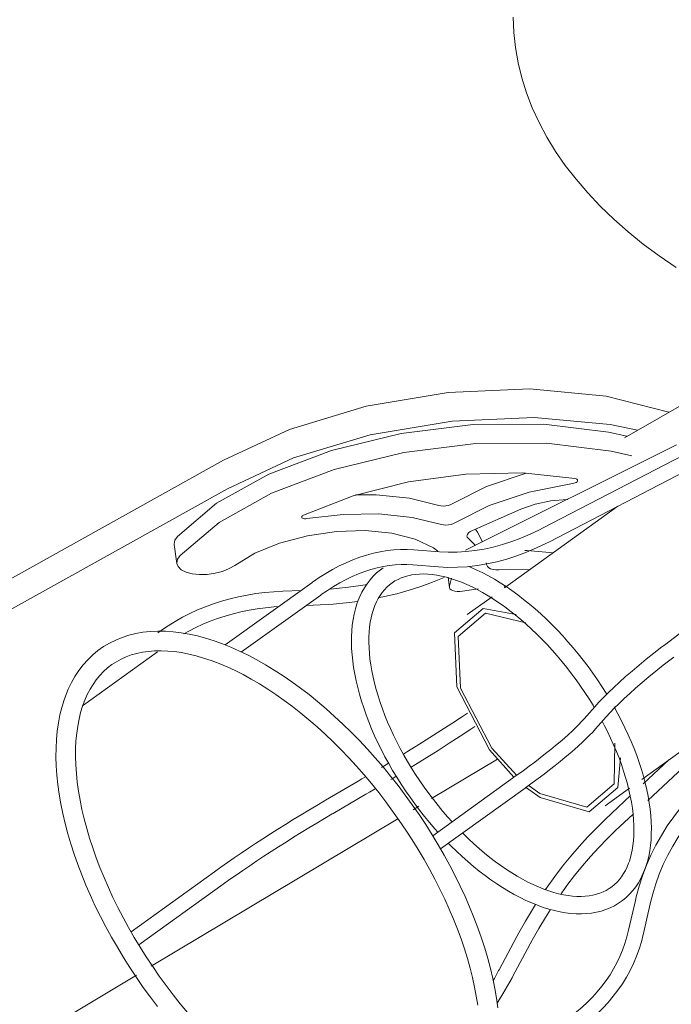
# Model space of a CAD drawing. Header units: millimetres. Extents: x 5724 to 11786, y -2894 to 7544.
# Tile 3 of 46: x 7960 to 8080, y -2750 to -2569. Entities that reach past the tile are written whole.
import ezdxf

# ---------------------------------------------------------------- set-up
doc = ezdxf.new("R2010")
doc.units = ezdxf.units.MM
doc.layers.add('E-LITE-EQPM', color=7, linetype='Continuous', lineweight=20)

# ---------------------------------------------------------------- blocks, each defined once
blk = doc.blocks.new('33711-11 - 33711-11 YAKARTA LED Old gold ceiling fan-533504-00 Isometrico PDF')
at = {"layer": 'E-LITE-EQPM', "color": 251, "lineweight": 9, "true_color": 0x636466}
for p, q in [((2298.67, -2645.48), (2337.82, -2622.87)), ((2320.89, -2642.75), (2283.58, -2662.11)), ((2284.86, -2664.59), (2322.17, -2645.24)), ((2308.24, -2646.78), (2269.38, -2666.18)), ((1903.09, -2828.82), (2224.9, -2649.6)), ((2225.63, -2654.85), (1903.83, -2834.07)), ((2297.44, -2658.07), (2276.61, -2673.06)), ((2279.59, -2658.63), (2270.68, -2662.51)), ((2296.39, -2658.6), (2296.58, -2658.74)), ((2337.83, -2659.08), (2306, -2683.61)), ((2215.81, -2665.1), (2216.3, -2668.6)), ((2271.27, -2665.27), (2269.93, -2664)), ((2264.64, -2666.44), (2259.92, -2666.06)), ((2259.7, -2668.85), (2264.42, -2669.23)), ((2273.32, -2668.93), (2273.19, -2668.5)), ((2275.52, -2669.75), (2281.22, -2669.74)), ((2241.12, -2672.14), (2225.2, -2683.6)), ((2266.19, -2671.15), (2266.46, -2673.04)), ((2266.8, -2671.3), (2266.48, -2672.8)), ((2228.19, -2684.89), (2242.76, -2674.41)), ((2239.2, -2673.56), (2235.78, -2673.69)), ((2271.76, -2673.24), (2268.84, -2673.68)), ((2276.79, -2672.9), (2276.52, -2672.9)), ((2240.09, -2676.32), (2242.65, -2676.22)), ((2274.31, -2674.71), (2269.74, -2678)), ((2213.35, -2680.98), (2212.78, -2681.39)), ((2301.85, -2708.34), (2337.28, -2682.85)), ((2198.92, -2694.81), (2212.71, -2684.89)), ((2302.94, -2712.21), (2324.46, -2692.05)), ((2293.19, -2694.96), (2291.23, -2697.19)), ((2293.33, -2699.04), (2295.29, -2696.81)), ((2296.77, -2709.16), (2296.85, -2701.67)), ((2263.16, -2711.87), (2275.32, -2704.59)), ((2297.46, -2709.82), (2297.94, -2704.35)), ((2306.82, -2704.74), (2302.09, -2709.17)), ((2249.67, -2708.65), (2243.64, -2712.17)), ((2278.74, -2707.65), (2263.37, -2718.71)), ((2264.81, -2721.13), (2280.38, -2709.93)), ((2295.08, -2713.21), (2299.58, -2709.97)), ((2245.05, -2714.59), (2251.09, -2711.07)), ((2299.79, -2711.33), (2295.12, -2715.7)), ((2259.76, -2713.91), (2260.81, -2713.28)), ((2211.6, -2742.74), (2256.95, -2715.59)), ((2297.03, -2717.75), (2300.25, -2714.73)), ((2223.21, -2725.35), (2207.87, -2736.38)), ((2209.3, -2738.8), (2224.84, -2727.62)), ((2300.66, -2730.61), (2299.42, -2736.1)), ((2302.15, -2736.71), (2303.39, -2731.23)), ((2278.86, -2737.25), (2275.59, -2743.38)), ((2278.06, -2744.7), (2281.33, -2738.57)), ((1999.4, -2869.79), (2208.87, -2744.37))]:
    blk.add_line(p, q, dxfattribs=at)
for points in [[(2278.2, -2568.05, 0), (2278.3, -2570.86, 0), (2278.59, -2573.67, 0), (2279.08, -2576.47, 0), (2279.75, -2579.25, 0), (2280.63, -2582.01, 0), (2281.69, -2584.75, 0), (2282.93, -2587.45, 0), (2284.36, -2590.13, 0), (2285.98, -2592.76, 0), (2287.77, -2595.36, 0), (2289.74, -2597.9, 0), (2291.89, -2600.4, 0), (2294.2, -2602.84, 0), (2296.67, -2605.23, 0), (2299.31, -2607.55, 0), (2302.1, -2609.81, 0), (2305.05, -2612, 0), (2308.14, -2614.12, 0)], [(2224.9, -2649.6, 0), (2237.03, -2643.92, 0), (2251.12, -2639.67, 0), (2266.21, -2637.14, 0), (2281.27, -2636.49, 0), (2295.27, -2637.78, 0), (2306.83, -2640.76, 0)], [(2301.03, -2644.06, 0), (2296.01, -2643.03, 0), (2282.01, -2641.74, 0), (2266.95, -2642.39, 0), (2251.86, -2644.92, 0), (2237.77, -2649.17, 0), (2225.63, -2654.85, 0)], [(2216.39, -2663.62, 0), (2223.57, -2657.53, 0), (2233.22, -2652.14, 0), (2244.78, -2647.78, 0), (2257.57, -2644.68, 0), (2270.84, -2643.05, 0), (2283.81, -2642.96, 0), (2295.74, -2644.43, 0), (2299.09, -2645.18, 0)], [(2300.02, -2648.8, 0), (2296.23, -2647.93, 0), (2284.3, -2646.46, 0), (2271.33, -2646.55, 0), (2258.06, -2648.18, 0), (2245.27, -2651.28, 0), (2233.72, -2655.64, 0), (2224.06, -2661.03, 0), (2216.88, -2667.12, 0)], [(2239.6, -2659.68, 0), (2248.74, -2656.13, 0), (2258.89, -2653.57, 0), (2269.47, -2652.15, 0), (2279.88, -2651.94, 0), (2289.54, -2652.95, 0)], [(2267.05, -2657.59, 0), (2273.29, -2654.44, 0), (2280.58, -2652.01, 0)], [(2289.08, -2653.9, 0), (2281.12, -2655.49, 0), (2273.78, -2657.94, 0), (2267.54, -2661.09, 0)], [(2289.54, -2652.95, 0), (2289.75, -2653, 0), (2289.9, -2653.08, 0), (2290, -2653.18, 0), (2290.04, -2653.3, 0), (2290.01, -2653.43, 0), (2289.92, -2653.55, 0), (2289.77, -2653.67, 0), (2289.57, -2653.77, 0), (2289.34, -2653.85, 0), (2289.08, -2653.9, 0)], [(2249.16, -2655.95, 0), (2252.98, -2655.99, 0), (2259.09, -2656.61, 0), (2264.47, -2657.91, 0)], [(2264.47, -2657.91, 0), (2264.86, -2658, 0), (2265.31, -2658.03, 0), (2265.78, -2658, 0), (2266.25, -2657.91, 0), (2266.68, -2657.77, 0), (2267.05, -2657.59, 0)], [(2279.59, -2658.63, 0), (2282.23, -2657.7, 0), (2285.13, -2657.08, 0), (2288.1, -2656.8, 0), (2288.23, -2656.8, 0)], [(2239.6, -2659.68, 0), (2239.44, -2659.77, 0), (2239.33, -2659.87, 0), (2239.27, -2659.98, 0), (2239.27, -2660.09, 0), (2239.32, -2660.19, 0), (2239.44, -2660.27, 0), (2239.59, -2660.33, 0), (2239.79, -2660.36, 0), (2240, -2660.36, 0), (2240.23, -2660.34, 0)], [(2240.23, -2660.34, 0), (2246.91, -2659.56, 0), (2253.47, -2659.49, 0), (2259.58, -2660.11, 0), (2264.96, -2661.41, 0)], [(2264.96, -2661.41, 0), (2265.35, -2661.5, 0), (2265.8, -2661.53, 0), (2266.27, -2661.5, 0), (2266.74, -2661.41, 0), (2267.17, -2661.27, 0), (2267.54, -2661.09, 0)], [(2215.8, -2665.03, 0), (2215.92, -2664.33, 0), (2216.39, -2663.62, 0)], [(2226.94, -2668.95, 0), (2230.67, -2666.7, 0), (2235.21, -2664.85, 0), (2240.31, -2663.49, 0), (2245.66, -2662.71, 0), (2250.96, -2662.56, 0), (2255.88, -2663.04, 0), (2260.15, -2664.13, 0), (2263.5, -2665.75, 0), (2264.34, -2666.36, 0)], [(2264.64, -2666.44, 0), (2266.23, -2666.52, 0), (2267.85, -2666.51, 0), (2269.49, -2666.41, 0), (2271.15, -2666.22, 0), (2272.82, -2665.95, 0), (2274.5, -2665.57, 0), (2276.2, -2665.11, 0), (2277.9, -2664.56, 0), (2279.61, -2663.93, 0), (2281.32, -2663.2, 0), (2283.03, -2662.38, 0), (2283.58, -2662.11, 0)], [(2270.68, -2662.51, 0), (2270.27, -2662.73, 0), (2269.95, -2662.98, 0), (2269.75, -2663.25, 0), (2269.67, -2663.52, 0), (2269.74, -2663.77, 0), (2269.93, -2664, 0)], [(2271.22, -2662.29, 0), (2271.62, -2662.84, 0), (2272.56, -2664.62, 0)], [(2264.42, -2669.23, 0), (2266.17, -2669.32, 0), (2267.94, -2669.31, 0), (2269.73, -2669.2, 0), (2271.54, -2669, 0), (2273.35, -2668.69, 0), (2275.17, -2668.29, 0), (2277, -2667.8, 0), (2278.82, -2667.21, 0), (2280.65, -2666.53, 0), (2282.47, -2665.75, 0), (2284.29, -2664.88, 0), (2284.86, -2664.59, 0)], [(2216.88, -2667.12, 0), (2216.41, -2667.83, 0), (2216.3, -2668.53, 0)], [(2259.92, -2666.06, 0), (2258.7, -2666, 0), (2257.47, -2666.01, 0), (2256.23, -2666.08, 0), (2254.98, -2666.22, 0), (2253.72, -2666.43, 0), (2252.46, -2666.71, 0), (2251.2, -2667.05, 0), (2249.94, -2667.46, 0), (2248.68, -2667.93, 0), (2247.42, -2668.47, 0), (2246.17, -2669.06, 0), (2244.92, -2669.72, 0), (2243.69, -2670.44, 0), (2242.46, -2671.21, 0), (2241.25, -2672.05, 0), (2241.12, -2672.14, 0)], [(2280.32, -2666.23, 0), (2280.73, -2666.24, 0), (2285.52, -2666.65, 0)], [(2216.3, -2668.6, 0), (2216.53, -2669.18, 0), (2217.11, -2669.75, 0), (2217.99, -2670.2, 0), (2219.13, -2670.51, 0), (2220.45, -2670.65, 0), (2221.87, -2670.62, 0), (2223.32, -2670.41, 0), (2224.7, -2670.05, 0), (2225.93, -2669.55, 0), (2226.94, -2668.95, 0)], [(2259.7, -2668.85, 0), (2258.64, -2668.8, 0), (2257.56, -2668.8, 0), (2256.47, -2668.87, 0), (2255.37, -2669, 0), (2254.26, -2669.18, 0), (2253.13, -2669.43, 0), (2252, -2669.74, 0), (2250.86, -2670.1, 0), (2249.72, -2670.53, 0), (2248.57, -2671.02, 0), (2247.42, -2671.56, 0), (2246.28, -2672.17, 0), (2245.14, -2672.83, 0), (2244, -2673.55, 0), (2242.87, -2674.32, 0), (2242.76, -2674.41, 0)], [(2275.52, -2669.75, 0), (2274.97, -2669.75, 0), (2274.47, -2669.68, 0), (2274.03, -2669.56, 0), (2273.69, -2669.39, 0), (2273.44, -2669.18, 0), (2273.32, -2668.93, 0)], [(2254.26, -2669.42, 0), (2253.74, -2669.79, 0), (2253.06, -2670.35, 0), (2252.43, -2670.95, 0), (2251.84, -2671.61, 0), (2251.3, -2672.32, 0), (2250.81, -2673.06, 0), (2250.36, -2673.86, 0), (2249.96, -2674.69, 0), (2249.6, -2675.56, 0), (2249.43, -2676.04, 0)], [(2252.47, -2677.06, 0), (2252.73, -2676.35, 0), (2253.02, -2675.68, 0), (2253.35, -2675.06, 0), (2253.7, -2674.47, 0), (2254.09, -2673.93, 0), (2254.5, -2673.43, 0), (2254.94, -2672.97, 0), (2255.41, -2672.55, 0), (2255.91, -2672.16, 0), (2256.43, -2671.82, 0), (2256.99, -2671.52, 0), (2257.57, -2671.26, 0), (2258.18, -2671.03, 0), (2258.82, -2670.85, 0), (2259.5, -2670.7, 0), (2260.2, -2670.6, 0), (2260.93, -2670.54, 0), (2261.7, -2670.53, 0), (2262.49, -2670.56, 0), (2263.3, -2670.64, 0), (2264.15, -2670.76, 0), (2265.01, -2670.93, 0), (2265.9, -2671.14, 0), (2266.8, -2671.41, 0), (2267.73, -2671.71, 0), (2268.67, -2672.07, 0), (2269.63, -2672.47, 0), (2270.6, -2672.92, 0), (2271.58, -2673.42, 0), (2272.56, -2673.96, 0), (2273.56, -2674.54, 0), (2274.56, -2675.17, 0), (2275.56, -2675.83, 0), (2276.56, -2676.54, 0), (2277.57, -2677.29, 0), (2278.57, -2678.08, 0), (2279.56, -2678.91, 0), (2280.56, -2679.77, 0), (2281.54, -2680.66, 0), (2282.51, -2681.59, 0), (2283.47, -2682.55, 0), (2284.42, -2683.54, 0), (2285.36, -2684.56, 0), (2286.28, -2685.61, 0), (2287.18, -2686.68, 0), (2288.06, -2687.77, 0), (2288.92, -2688.88, 0), (2289.76, -2690.02, 0), (2290.58, -2691.17, 0), (2291.37, -2692.33, 0), (2292.14, -2693.51, 0), (2292.87, -2694.7, 0), (2293.1, -2695.08, 0)], [(2295.38, -2692.66, 0), (2295.26, -2692.47, 0), (2294.47, -2691.23, 0), (2293.66, -2690, 0), (2292.82, -2688.79, 0), (2291.95, -2687.59, 0), (2291.06, -2686.41, 0), (2290.15, -2685.25, 0), (2289.22, -2684.12, 0), (2288.26, -2683.01, 0), (2287.29, -2681.93, 0), (2286.3, -2680.87, 0), (2285.3, -2679.84, 0), (2284.28, -2678.85, 0), (2283.24, -2677.88, 0), (2282.2, -2676.95, 0), (2281.15, -2676.06, 0), (2280.09, -2675.2, 0), (2279.02, -2674.38, 0), (2277.95, -2673.6, 0), (2276.88, -2672.86, 0), (2275.8, -2672.16, 0), (2274.72, -2671.51, 0), (2273.64, -2670.9, 0), (2272.57, -2670.33, 0), (2271.5, -2669.81, 0), (2270.43, -2669.34, 0), (2270.02, -2669.17, 0)], [(2251.34, -2672.47, 0), (2250.15, -2672.68, 0), (2247.89, -2672.99, 0), (2245.59, -2673.23, 0), (2244.63, -2673.3, 0)], [(2253.56, -2674.89, 0), (2254.5, -2674.7, 0), (2256.78, -2674.16, 0), (2259.01, -2673.53, 0), (2261.21, -2672.82, 0), (2263.36, -2672.04, 0), (2265.46, -2671.17, 0)], [(2235.78, -2673.69, 0), (2234.12, -2673.79, 0), (2232.48, -2673.94, 0), (2230.85, -2674.15, 0), (2229.24, -2674.41, 0), (2227.65, -2674.73, 0), (2226.08, -2675.11, 0), (2224.54, -2675.54, 0), (2223.04, -2676.03, 0), (2221.56, -2676.57, 0), (2220.11, -2677.16, 0), (2218.71, -2677.81, 0), (2217.34, -2678.5, 0), (2216.01, -2679.25, 0), (2214.72, -2680.05, 0), (2213.48, -2680.89, 0), (2213.35, -2680.98, 0)], [(2266.48, -2672.8, 0), (2266.46, -2673.04, 0), (2266.54, -2673.26, 0), (2266.74, -2673.45, 0), (2267.04, -2673.6, 0), (2267.43, -2673.7, 0), (2267.87, -2673.75, 0), (2268.35, -2673.75, 0), (2268.84, -2673.68, 0)], [(2242.65, -2676.22, 0), (2245.07, -2676.08, 0), (2247.47, -2675.86, 0), (2249.59, -2675.59, 0)], [(2249.43, -2676.04, 0), (2249.15, -2676.96, 0), (2248.92, -2677.92, 0), (2248.73, -2678.91, 0), (2248.58, -2679.93, 0), (2248.48, -2680.97, 0), (2248.43, -2682.05, 0), (2248.42, -2683.15, 0), (2248.46, -2684.27, 0), (2248.54, -2685.41, 0), (2248.66, -2686.58, 0), (2248.82, -2687.77, 0), (2249.03, -2688.97, 0), (2249.28, -2690.19, 0), (2249.57, -2691.42, 0), (2249.9, -2692.67, 0), (2250.27, -2693.93, 0), (2250.68, -2695.19, 0), (2251.12, -2696.47, 0), (2251.61, -2697.75, 0), (2252.13, -2699.03, 0), (2252.69, -2700.31, 0), (2253.29, -2701.6, 0), (2253.92, -2702.88, 0), (2254.58, -2704.16, 0), (2255.28, -2705.43, 0), (2256, -2706.69, 0), (2256.76, -2707.95, 0), (2257.55, -2709.19, 0), (2258.36, -2710.42, 0), (2259.2, -2711.63, 0), (2260.07, -2712.83, 0), (2260.96, -2714.01, 0), (2261.87, -2715.16, 0), (2262.81, -2716.3, 0), (2263.76, -2717.41, 0), (2264.33, -2718.05, 0)], [(2217.61, -2681.56, 0), (2218.52, -2681.04, 0), (2219.79, -2680.39, 0), (2221.09, -2679.79, 0), (2222.43, -2679.24, 0), (2223.8, -2678.73, 0), (2225.2, -2678.27, 0), (2226.64, -2677.86, 0), (2228.1, -2677.5, 0), (2229.58, -2677.2, 0), (2231.09, -2676.94, 0), (2232.62, -2676.74, 0), (2234.17, -2676.59, 0), (2235.03, -2676.54, 0)], [(2252.47, -2677.06, 0), (2252.24, -2677.81, 0), (2252.04, -2678.6, 0), (2251.88, -2679.43, 0), (2251.76, -2680.3, 0), (2251.68, -2681.2, 0), (2251.63, -2682.14, 0), (2251.62, -2683.11, 0), (2251.65, -2684.11, 0), (2251.72, -2685.14, 0), (2251.83, -2686.19, 0), (2251.98, -2687.27, 0), (2252.17, -2688.38, 0), (2252.4, -2689.5, 0), (2252.67, -2690.65, 0), (2252.98, -2691.81, 0), (2253.32, -2692.98, 0), (2253.71, -2694.17, 0), (2254.13, -2695.37, 0), (2254.59, -2696.57, 0), (2255.08, -2697.78, 0), (2255.61, -2699, 0), (2256.18, -2700.22, 0), (2256.78, -2701.44, 0), (2257.41, -2702.65, 0), (2258.07, -2703.86, 0), (2258.76, -2705.07, 0), (2259.48, -2706.26, 0), (2260.23, -2707.45, 0), (2261.01, -2708.62, 0), (2261.81, -2709.78, 0), (2262.64, -2710.93, 0), (2263.49, -2712.05, 0), (2264.36, -2713.16, 0), (2265.25, -2714.24, 0), (2266.16, -2715.3, 0), (2266.95, -2716.17, 0)], [(2278.74, -2677.97, 0), (2272.66, -2676.88, 0), (2267.35, -2681.39, 0)], [(2280.48, -2679.55, 0), (2273.11, -2677.75, 0), (2268.05, -2682.05, 0)], [(2275.33, -2750.35, 0), (2275.09, -2748.59, 0), (2274.78, -2746.8, 0), (2274.41, -2744.99, 0), (2273.98, -2743.15, 0), (2273.49, -2741.3, 0), (2272.94, -2739.42, 0), (2272.33, -2737.54, 0), (2271.66, -2735.64, 0), (2270.94, -2733.73, 0), (2270.16, -2731.82, 0), (2269.32, -2729.91, 0), (2268.43, -2727.99, 0), (2267.5, -2726.08, 0), (2266.51, -2724.17, 0), (2265.47, -2722.27, 0), (2264.38, -2720.39, 0), (2263.25, -2718.51, 0), (2262.08, -2716.66, 0), (2260.86, -2714.82, 0), (2259.61, -2713.01, 0), (2258.32, -2711.23, 0), (2256.99, -2709.47, 0), (2255.63, -2707.74, 0), (2254.23, -2706.05, 0), (2252.81, -2704.39, 0), (2251.36, -2702.77, 0), (2249.88, -2701.2, 0), (2248.38, -2699.67, 0), (2246.86, -2698.18, 0), (2245.32, -2696.74, 0), (2243.77, -2695.36, 0), (2242.2, -2694.02, 0), (2240.62, -2692.74, 0), (2239.03, -2691.52, 0), (2237.43, -2690.36, 0), (2235.83, -2689.26, 0), (2234.23, -2688.22, 0), (2232.63, -2687.25, 0), (2231.03, -2686.34, 0), (2229.43, -2685.5, 0), (2227.84, -2684.73, 0), (2226.26, -2684.02, 0), (2224.69, -2683.39, 0), (2223.14, -2682.83, 0), (2221.59, -2682.35, 0), (2220.07, -2681.94, 0), (2218.57, -2681.61, 0), (2217.08, -2681.35, 0), (2215.62, -2681.18, 0), (2214.19, -2681.08, 0), (2212.78, -2681.06, 0), (2211.4, -2681.13, 0), (2210.06, -2681.27, 0), (2208.74, -2681.5, 0), (2207.47, -2681.82, 0), (2206.24, -2682.21, 0), (2205.05, -2682.69, 0), (2203.91, -2683.26, 0), (2202.83, -2683.9, 0), (2201.79, -2684.63, 0), (2200.82, -2685.43, 0), (2199.91, -2686.32, 0), (2199.05, -2687.27, 0), (2198.27, -2688.29, 0), (2197.55, -2689.38, 0), (2196.9, -2690.53, 0), (2196.31, -2691.75, 0), (2195.79, -2693.02, 0), (2195.54, -2693.72, 0)], [(2267.35, -2681.39, 0), (2267.8, -2691.33, 0), (2273.82, -2702.9, 0), (2278.27, -2707.9, 0)], [(2268.05, -2682.05, 0), (2268.47, -2691.53, 0), (2274.22, -2702.57, 0), (2278.83, -2707.62, 0)], [(2293.19, -2694.96, 0), (2293.95, -2694.13, 0), (2294.78, -2693.26, 0), (2295.69, -2692.35, 0), (2296.68, -2691.41, 0), (2297.73, -2690.44, 0), (2298.86, -2689.43, 0), (2300.06, -2688.4, 0), (2301.33, -2687.33, 0), (2302.66, -2686.24, 0), (2304.06, -2685.12, 0), (2305.52, -2683.97, 0), (2306, -2683.61, 0)], [(2198.95, -2694.87, 0), (2199.36, -2693.77, 0), (2199.82, -2692.74, 0), (2200.33, -2691.76, 0), (2200.88, -2690.85, 0), (2201.48, -2690, 0), (2202.13, -2689.21, 0), (2202.82, -2688.49, 0), (2203.56, -2687.82, 0), (2204.34, -2687.22, 0), (2205.17, -2686.69, 0), (2206.04, -2686.21, 0), (2206.96, -2685.79, 0), (2207.92, -2685.44, 0), (2208.92, -2685.15, 0), (2209.97, -2684.93, 0), (2211.07, -2684.77, 0), (2212.21, -2684.68, 0), (2213.39, -2684.66, 0), (2214.61, -2684.71, 0), (2215.86, -2684.82, 0), (2217.16, -2685.01, 0), (2218.48, -2685.27, 0), (2219.84, -2685.6, 0), (2221.23, -2686, 0), (2222.64, -2686.47, 0), (2224.07, -2687.02, 0), (2225.53, -2687.63, 0), (2227, -2688.31, 0), (2228.49, -2689.06, 0), (2229.99, -2689.88, 0), (2231.5, -2690.77, 0), (2233.01, -2691.71, 0), (2234.53, -2692.73, 0), (2236.05, -2693.8, 0), (2237.57, -2694.94, 0), (2239.09, -2696.13, 0), (2240.59, -2697.38, 0), (2242.09, -2698.68, 0), (2243.58, -2700.03, 0), (2245.05, -2701.43, 0), (2246.5, -2702.89, 0), (2247.94, -2704.38, 0), (2249.35, -2705.92, 0), (2250.74, -2707.5, 0), (2252.1, -2709.11, 0), (2253.43, -2710.76, 0), (2254.73, -2712.45, 0), (2256, -2714.16, 0), (2257.23, -2715.9, 0), (2258.43, -2717.66, 0), (2259.58, -2719.44, 0), (2260.7, -2721.24, 0), (2261.77, -2723.05, 0), (2262.79, -2724.88, 0), (2263.77, -2726.71, 0), (2264.7, -2728.55, 0), (2265.58, -2730.39, 0), (2266.41, -2732.23, 0), (2267.19, -2734.07, 0), (2267.91, -2735.89, 0), (2268.58, -2737.71, 0), (2269.19, -2739.52, 0), (2269.75, -2741.31, 0), (2270.25, -2743.08, 0), (2270.69, -2744.82, 0), (2271.07, -2746.55, 0), (2271.39, -2748.24, 0), (2271.65, -2749.9, 0)], [(2295.29, -2696.81, 0), (2296, -2696.04, 0), (2296.78, -2695.22, 0), (2297.65, -2694.36, 0), (2298.59, -2693.45, 0), (2299.61, -2692.51, 0), (2300.71, -2691.54, 0), (2301.88, -2690.53, 0), (2303.12, -2689.49, 0), (2304.43, -2688.42, 0), (2305.8, -2687.31, 0), (2307.24, -2686.19, 0), (2307.71, -2685.82, 0)], [(2195.54, -2693.72, 0), (2195.13, -2695.08, 0), (2194.78, -2696.48, 0), (2194.5, -2697.94, 0), (2194.29, -2699.44, 0), (2194.15, -2700.98, 0), (2194.07, -2702.57, 0), (2194.06, -2704.19, 0), (2194.11, -2705.85, 0), (2194.22, -2707.55, 0), (2194.4, -2709.28, 0), (2194.65, -2711.04, 0), (2194.95, -2712.83, 0), (2195.32, -2714.64, 0), (2195.75, -2716.48, 0), (2196.25, -2718.33, 0), (2196.8, -2720.2, 0), (2197.41, -2722.09, 0), (2198.08, -2723.99, 0), (2198.8, -2725.89, 0), (2199.58, -2727.81, 0), (2200.42, -2729.72, 0), (2201.3, -2731.64, 0), (2202.24, -2733.55, 0), (2203.23, -2735.46, 0), (2204.27, -2737.35, 0), (2205.35, -2739.24, 0), (2206.48, -2741.11, 0), (2207.66, -2742.97, 0), (2208.87, -2744.8, 0), (2210.13, -2746.61, 0), (2211.42, -2748.4, 0), (2212.75, -2750.16, 0)], [(2198.95, -2694.87, 0), (2198.6, -2696.03, 0), (2198.3, -2697.25, 0), (2198.06, -2698.53, 0), (2197.87, -2699.86, 0), (2197.74, -2701.24, 0), (2197.67, -2702.67, 0), (2197.65, -2704.15, 0), (2197.7, -2705.67, 0), (2197.81, -2707.24, 0), (2197.98, -2708.85, 0), (2198.2, -2710.49, 0), (2198.49, -2712.16, 0), (2198.84, -2713.87, 0), (2199.25, -2715.6, 0), (2199.71, -2717.36, 0), (2200.24, -2719.14, 0), (2200.82, -2720.94, 0), (2201.46, -2722.75, 0), (2202.15, -2724.57, 0), (2202.9, -2726.41, 0), (2203.7, -2728.24, 0), (2204.55, -2730.09, 0), (2205.46, -2731.93, 0), (2206.41, -2733.76, 0), (2207.41, -2735.59, 0), (2208.46, -2737.41, 0), (2209.55, -2739.22, 0), (2210.68, -2741.01, 0), (2211.85, -2742.78, 0), (2213.07, -2744.53, 0), (2214.32, -2746.26, 0), (2215.6, -2747.96, 0), (2216.92, -2749.63, 0), (2218.26, -2751.26, 0)], [(2269.77, -2696.13, 0), (2268.83, -2696.76, 0), (2266.87, -2698.05, 0), (2264.88, -2699.34, 0), (2262.86, -2700.63, 0), (2260.81, -2701.91, 0), (2258.75, -2703.2, 0), (2257.97, -2703.68, 0)], [(2302.59, -2724.38, 0), (2302.87, -2723.45, 0), (2303.11, -2722.5, 0), (2303.3, -2721.51, 0), (2303.44, -2720.49, 0), (2303.54, -2719.45, 0), (2303.59, -2718.37, 0), (2303.6, -2717.27, 0), (2303.57, -2716.15, 0), (2303.49, -2715, 0), (2303.37, -2713.84, 0), (2303.2, -2712.65, 0), (2302.99, -2711.45, 0), (2302.75, -2710.23, 0), (2302.46, -2709, 0), (2302.13, -2707.75, 0), (2301.76, -2706.49, 0), (2301.35, -2705.23, 0), (2300.9, -2703.95, 0), (2300.41, -2702.67, 0), (2299.89, -2701.39, 0), (2299.33, -2700.11, 0), (2298.73, -2698.82, 0), (2298.1, -2697.54, 0), (2297.44, -2696.26, 0), (2296.74, -2694.99, 0)], [(2291.23, -2697.19, 0), (2290.76, -2697.7, 0), (2290.24, -2698.25, 0), (2289.65, -2698.83, 0), (2289.02, -2699.44, 0), (2288.33, -2700.07, 0), (2287.59, -2700.73, 0), (2286.8, -2701.41, 0), (2285.96, -2702.12, 0), (2285.08, -2702.85, 0), (2284.14, -2703.59, 0), (2283.17, -2704.36, 0), (2282.15, -2705.14, 0), (2281.09, -2705.93, 0), (2280, -2706.74, 0), (2278.87, -2707.57, 0), (2278.74, -2707.65, 0)], [(2294.54, -2697.63, 0), (2294.91, -2698.33, 0), (2295.53, -2699.54, 0), (2296.11, -2700.76, 0), (2296.66, -2701.98, 0), (2297.17, -2703.19, 0), (2297.65, -2704.4, 0), (2298.09, -2705.61, 0), (2298.5, -2706.8, 0), (2298.86, -2707.98, 0), (2299.19, -2709.15, 0), (2299.48, -2710.3, 0), (2299.73, -2711.44, 0), (2299.94, -2712.55, 0), (2300.11, -2713.64, 0), (2300.24, -2714.71, 0), (2300.34, -2715.76, 0), (2300.39, -2716.77, 0), (2300.4, -2717.76, 0), (2300.38, -2718.71, 0), (2300.31, -2719.64, 0), (2300.21, -2720.52, 0), (2300.07, -2721.37, 0), (2299.9, -2722.18, 0), (2299.68, -2722.96, 0), (2299.56, -2723.36, 0)], [(2271.11, -2698.61, 0), (2270.38, -2699.1, 0), (2268.4, -2700.39, 0), (2266.39, -2701.69, 0), (2264.36, -2702.99, 0), (2262.3, -2704.29, 0), (2260.22, -2705.58, 0), (2259.38, -2706.09, 0)], [(2293.33, -2699.04, 0), (2292.81, -2699.62, 0), (2292.23, -2700.22, 0), (2291.61, -2700.84, 0), (2290.93, -2701.48, 0), (2290.21, -2702.15, 0), (2289.44, -2702.84, 0), (2288.62, -2703.55, 0), (2287.75, -2704.27, 0), (2286.84, -2705.02, 0), (2285.88, -2705.79, 0), (2284.88, -2706.57, 0), (2283.85, -2707.37, 0), (2282.77, -2708.18, 0), (2281.65, -2709, 0), (2280.5, -2709.84, 0), (2280.38, -2709.93, 0)], [(2255.23, -2705.34, 0), (2254.57, -2705.75, 0), (2253.93, -2706.13, 0)], [(2251.01, -2707.87, 0), (2250.35, -2708.26, 0), (2249.67, -2708.65, 0)], [(2256.65, -2707.76, 0), (2256.01, -2708.15, 0), (2255.66, -2708.36, 0)], [(2252.78, -2710.07, 0), (2251.76, -2710.67, 0), (2251.09, -2711.07, 0)], [(2280.6, -2709.91, 0), (2283.13, -2711.69, 0), (2292.16, -2714.33, 0), (2297.46, -2709.82, 0)], [(2281.11, -2709.55, 0), (2283.09, -2710.95, 0), (2291.71, -2713.47, 0), (2296.77, -2709.16, 0)], [(2311.78, -2710.42, 0), (2310.35, -2711.96, 0), (2308.99, -2713.55, 0), (2307.72, -2715.2, 0), (2306.53, -2716.9, 0), (2305.44, -2718.64, 0), (2304.43, -2720.44, 0), (2303.51, -2722.27, 0), (2302.69, -2724.15, 0), (2301.97, -2726.06, 0), (2301.34, -2728.01, 0), (2300.81, -2729.98, 0), (2300.66, -2730.61, 0)], [(2223.21, -2725.35, 0), (2224.39, -2724.5, 0), (2225.62, -2723.64, 0), (2226.87, -2722.77, 0), (2228.15, -2721.9, 0), (2229.45, -2721.02, 0), (2230.78, -2720.14, 0), (2232.13, -2719.26, 0), (2233.51, -2718.37, 0), (2234.9, -2717.49, 0), (2236.3, -2716.61, 0), (2237.72, -2715.73, 0), (2239.15, -2714.85, 0), (2240.59, -2713.98, 0), (2242.04, -2713.12, 0), (2243.49, -2712.26, 0), (2243.64, -2712.17, 0)], [(2303.39, -2731.23, 0), (2303.86, -2729.38, 0), (2304.42, -2727.56, 0), (2305.06, -2725.77, 0), (2305.8, -2724.01, 0), (2306.62, -2722.29, 0), (2307.54, -2720.6, 0), (2308.53, -2718.96, 0), (2309.61, -2717.35, 0), (2310.78, -2715.8, 0), (2312.02, -2714.29, 0), (2313.35, -2712.83, 0), (2313.78, -2712.38, 0)], [(2224.84, -2727.62, 0), (2226.01, -2726.78, 0), (2227.22, -2725.94, 0), (2228.45, -2725.08, 0), (2229.72, -2724.22, 0), (2231.01, -2723.35, 0), (2232.32, -2722.48, 0), (2233.66, -2721.61, 0), (2235.02, -2720.73, 0), (2236.39, -2719.86, 0), (2237.78, -2718.98, 0), (2239.19, -2718.11, 0), (2240.61, -2717.24, 0), (2242.03, -2716.38, 0), (2243.46, -2715.53, 0), (2244.9, -2714.68, 0), (2245.05, -2714.59, 0)], [(2295.12, -2715.7, 0), (2293.48, -2717.29, 0), (2291.87, -2718.95, 0), (2290.3, -2720.67, 0), (2288.76, -2722.46, 0), (2287.26, -2724.32, 0), (2285.81, -2726.23, 0), (2284.4, -2728.19, 0), (2284.1, -2728.63, 0)], [(2297.03, -2717.75, 0), (2295.46, -2719.27, 0), (2293.91, -2720.87, 0), (2292.39, -2722.53, 0), (2290.91, -2724.26, 0), (2289.47, -2726.04, 0), (2288.06, -2727.89, 0), (2287, -2729.37, 0)], [(2268.92, -2718.24, 0), (2268.99, -2718.31, 0), (2269.96, -2719.26, 0), (2270.94, -2720.17, 0), (2271.92, -2721.05, 0), (2272.92, -2721.9, 0), (2273.91, -2722.71, 0), (2274.92, -2723.48, 0), (2275.92, -2724.21, 0), (2276.92, -2724.9, 0), (2277.93, -2725.55, 0), (2278.92, -2726.15, 0), (2279.92, -2726.72, 0), (2280.9, -2727.23, 0), (2281.87, -2727.71, 0), (2282.84, -2728.14, 0), (2283.79, -2728.52, 0), (2284.72, -2728.85, 0), (2285.64, -2729.14, 0), (2286.54, -2729.38, 0), (2287.41, -2729.58, 0), (2288.27, -2729.72, 0), (2289.1, -2729.82, 0), (2289.9, -2729.88, 0), (2290.68, -2729.89, 0), (2291.43, -2729.85, 0), (2292.15, -2729.77, 0), (2292.84, -2729.65, 0), (2293.5, -2729.49, 0), (2294.13, -2729.29, 0), (2294.73, -2729.05, 0), (2295.3, -2728.76, 0), (2295.84, -2728.44, 0), (2296.35, -2728.08, 0), (2296.83, -2727.68, 0), (2297.29, -2727.25, 0), (2297.71, -2726.77, 0), (2298.11, -2726.25, 0), (2298.49, -2725.68, 0), (2298.83, -2725.08, 0), (2299.14, -2724.43, 0), (2299.42, -2723.75, 0), (2299.56, -2723.36, 0)], [(2266.24, -2720.08, 0), (2266.73, -2720.58, 0), (2267.75, -2721.57, 0), (2268.78, -2722.54, 0), (2269.82, -2723.47, 0), (2270.87, -2724.36, 0), (2271.93, -2725.22, 0), (2273, -2726.04, 0), (2274.07, -2726.82, 0), (2275.15, -2727.56, 0), (2276.22, -2728.26, 0), (2277.3, -2728.91, 0), (2278.38, -2729.52, 0), (2279.45, -2730.09, 0), (2280.52, -2730.61, 0), (2281.59, -2731.08, 0), (2282.65, -2731.51, 0), (2283.7, -2731.89, 0), (2284.74, -2732.21, 0), (2285.77, -2732.49, 0), (2286.8, -2732.72, 0), (2287.8, -2732.89, 0), (2288.8, -2733.01, 0), (2289.77, -2733.08, 0), (2290.73, -2733.09, 0), (2291.68, -2733.04, 0), (2292.6, -2732.94, 0), (2293.5, -2732.79, 0), (2294.37, -2732.57, 0), (2295.22, -2732.3, 0), (2296.04, -2731.96, 0), (2296.82, -2731.58, 0), (2297.57, -2731.13, 0), (2298.29, -2730.63, 0), (2298.96, -2730.07, 0), (2299.59, -2729.46, 0), (2300.18, -2728.81, 0), (2300.72, -2728.1, 0), (2301.21, -2727.35, 0), (2301.66, -2726.56, 0), (2302.06, -2725.73, 0), (2302.42, -2724.86, 0), (2302.59, -2724.38, 0)], [(2282.3, -2731.37, 0), (2281.72, -2732.28, 0), (2280.45, -2734.4, 0), (2279.23, -2736.56, 0), (2278.86, -2737.25, 0)], [(2285.03, -2732.29, 0), (2284.1, -2733.75, 0), (2282.87, -2735.8, 0), (2281.69, -2737.9, 0), (2281.33, -2738.57, 0)], [(2299.42, -2736.1, 0), (2299.11, -2737.33, 0), (2298.74, -2738.55, 0), (2298.31, -2739.75, 0), (2297.81, -2740.92, 0), (2297.26, -2742.08, 0), (2296.65, -2743.2, 0), (2295.99, -2744.3, 0), (2295.26, -2745.37, 0), (2294.48, -2746.41, 0), (2293.65, -2747.42, 0), (2292.77, -2748.4, 0), (2291.83, -2749.34, 0), (2290.84, -2750.24, 0), (2289.8, -2751.11, 0), (2288.72, -2751.93, 0), (2288.6, -2752.02, 0)], [(2290.23, -2754.29, 0), (2291.42, -2753.39, 0), (2292.56, -2752.45, 0), (2293.65, -2751.47, 0), (2294.69, -2750.44, 0), (2295.67, -2749.37, 0), (2296.59, -2748.26, 0), (2297.46, -2747.12, 0), (2298.26, -2745.94, 0), (2299.01, -2744.72, 0), (2299.69, -2743.48, 0), (2300.31, -2742.21, 0), (2300.86, -2740.9, 0), (2301.35, -2739.58, 0), (2301.77, -2738.23, 0), (2302.12, -2736.86, 0), (2302.15, -2736.71, 0)], [(2274.49, -2745.34, 0), (2274.72, -2744.95, 0), (2275.5, -2743.53, 0), (2275.59, -2743.38, 0)], [(2275.22, -2749.49, 0), (2275.39, -2749.22, 0), (2276.29, -2747.8, 0), (2277.15, -2746.34, 0), (2277.97, -2744.86, 0), (2278.06, -2744.7, 0)]]:
    blk.add_polyline3d(points, dxfattribs=at)

msp = doc.modelspace()

# ---------------------------------------------------------------- block references
at = {"layer": 'E-LITE-EQPM', "color": 251, "lineweight": 9, "true_color": 0x5b5b5b}
msp.add_blockref('33711-11 - 33711-11 YAKARTA LED Old gold ceiling fan-533504-00 Isometrico PDF', (5772.81, 0), dxfattribs=at)

doc.saveas('drawing.dxf')
